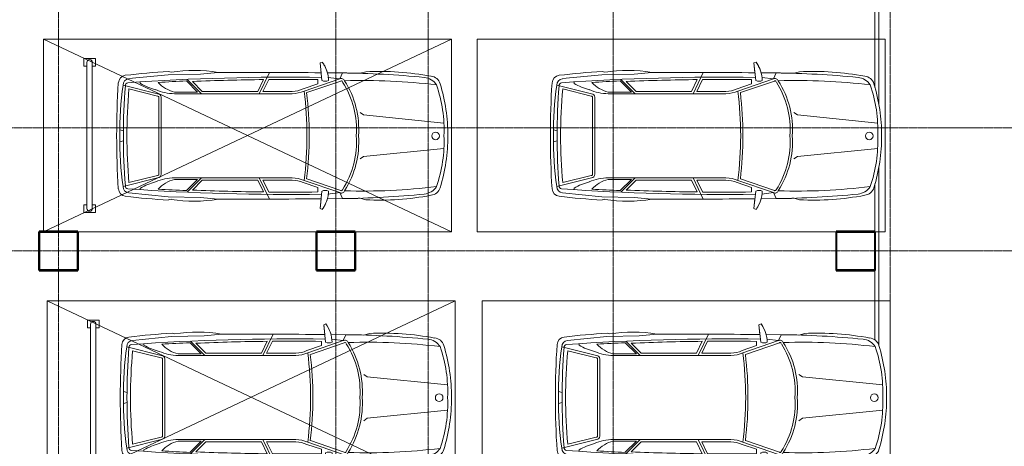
# Model space of a CAD drawing. Header units: millimetres. Extents: x 5617 to 137993, y -10603 to 156644.
# Tile 46 of 79: x 78572 to 91357, y 33962 to 39504. Entities that reach past the tile are written whole.
import ezdxf

# ---------------------------------------------------------------- set-up
doc = ezdxf.new("R2010")
doc.units = ezdxf.units.MM
doc.linetypes.add('ADSK_Линия сетки', pattern=[25, 20, -2.5, 0, -2.5])
doc.linetypes.add('Линия сетки', pattern=[25, 20, -2.5, 0, -2.5])
for name, color, linetype, lineweight in [('Оси', 7, 'Continuous', 9), ('Парковка', 7, 'Continuous', 18), ('Перекрытия', 7, 'Continuous', 18), ('Стены разрез', 7, 'Continuous', 40), ('Элементы узлов', 7, 'Continuous', 18)]:
    doc.layers.add(name, color=color, linetype=linetype, lineweight=lineweight)

# ---------------------------------------------------------------- blocks, each defined once
blk = doc.blocks.new('199_Парковочные места 3 класса и МГН - Средний класс-5604848-МКСС_LB01_-7_650__Кабельные конструкции_Лотки_3')
at = {"layer": 'Парковка', "color": 253, "true_color": 0xaaaaaa}
for p, q in [((0, -5300), (0, 0)), ((0, 0), (2500, 0)), ((2500, 0), (2500, -5300)), ((2500, -5300), (0, -5300))]:
    blk.add_line(p, q, dxfattribs=at)
at = {"layer": 'Элементы узлов', "color": 253, "true_color": 0xaaaaaa}
for p, q in [((984, -1142), (1090, -99)), ((1524, -1142), (1418, -99)), ((422, -1114), (442, -1185)), ((422, -1114), (442, -1185)), ((953, -1186), (984, -1142)), ((1555, -1186), (1524, -1142)), ((2085, -1114), (2065, -1185)), ((2065, -1185), (2085, -1114)), ((436, -1612), (438, -1418)), ((438, -1418), (436, -1612)), ((515, -1453), (438, -1418)), ((515, -1453), (497, -1605)), ((515, -1453), (673, -1914)), ((543, -1440), (693, -1881)), ((1965, -1440), (1814, -1881)), ((1992, -1453), (1835, -1914)), ((1992, -1453), (2070, -1418)), ((1992, -1453), (2011, -1605)), ((2072, -1612), (2070, -1418)), ((2072, -1612), (2070, -1418)), ((298, -1678), (308, -1707)), ((298, -1678), (308, -1707)), ((308, -1707), (536, -1683)), ((308, -1707), (435, -1693)), ((580, -1736), (525, -1736)), ((580, -1736), (645, -1925)), ((1927, -1736), (1863, -1925)), ((1927, -1736), (1983, -1736)), ((2200, -1707), (1972, -1683)), ((2072, -1693), (2200, -1707)), ((2210, -1678), (2200, -1707)), ((2200, -1707), (2210, -1678)), ((678, -2069), (678, -2449)), ((708, -2069), (708, -3598)), ((1800, -2069), (1800, -3598)), ((1830, -2069), (1830, -2449)), ((708, -2497), (432, -2363)), ((678, -2449), (523, -2374)), ((1800, -2497), (2076, -2363)), ((1830, -2449), (1984, -2374)), ((678, -2516), (524, -2441)), ((678, -2516), (678, -3237)), ((1830, -2516), (1984, -2441)), ((1830, -2516), (1830, -3237)), ((453, -3260), (432, -3033)), ((2054, -3260), (2076, -3033)), ((463, -3682), (453, -3260)), ((708, -3249), (522, -3435)), ((688, -3297), (542, -3443)), ((678, -3237), (549, -3366)), ((688, -3297), (688, -3598)), ((1800, -3249), (1986, -3435)), ((1820, -3297), (1820, -3598)), ((1820, -3297), (1966, -3443)), ((1830, -3237), (1959, -3366)), ((2045, -3682), (2054, -3260)), ((419, -3676), (428, -3642)), ((428, -3642), (419, -3676)), ((512, -4192), (463, -3682)), ((1996, -4192), (2045, -3682)), ((2088, -3676), (2079, -3642)), ((2088, -3676), (2079, -3642)), ((708, -3817), (596, -4265)), ((738, -3820), (646, -4189)), ((1254, -3771), (754, -3771)), ((1254, -3801), (754, -3801)), ((1254, -3771), (1754, -3771)), ((1254, -3801), (1754, -3801)), ((1770, -3820), (1862, -4189)), ((1800, -3817), (1912, -4265)), ((574, -4042), (555, -4042)), ((1933, -4042), (1953, -4042)), ((1188, -4261), (1177, -4307)), ((1320, -4261), (1331, -4307))]:
    blk.add_line(p, q, dxfattribs=at)
blk.add_circle((1256, -208), 49.6, dxfattribs=at)
for centre, radius, start, end in [((1254, -2377), 2329, 90.0001, 106.8716), ((1254, -2377), 2329, 90.0001, 106.8716), ((1178, -1869), 1772, 87.5536, 109.2869), ((1254, -2377), 2329, 73.1284, 89.9999), ((1254, -2377), 2329, 73.1284, 89.9999), ((1329, -1869), 1772, 70.7131, 92.4464), ((617, -279), 137, 106.8716, 175.0665), ((617, -279), 137, 106.8716, 175.0665), ((710, -376), 215, 123.1556, 174.2587), ((8358, -1141), 7822, 173.0609, 181.8195), ((1797, -376), 215, 5.7413, 56.8444), ((-5850, -1141), 7822, 358.1805, 6.9391), ((1890, -279), 137, 4.9335, 73.1284), ((1890, -279), 137, 4.9335, 73.1284), ((3991, -937), 3573, 169.195, 182.843), ((3991, -937), 3573, 169.195, 182.843), ((12318, -1543), 11881, 174.2587, 179.4003), ((-9810, -1543), 11881, 0.5997, 5.7413), ((-1483, -937), 3573, 357.157, 10.805), ((-1483, -937), 3573, 357.157, 10.805), ((12318, -1543), 11881, 178.2769, 179.4003), ((1172, -2380), 1175, 86.0181, 122.5623), ((1172, -2380), 1145, 85.9136, 122.5623), ((1335, -2380), 1175, 57.4377, 93.9819), ((1335, -2380), 1145, 57.2304, 94.0864), ((-9810, -1543), 11881, 0.5997, 1.7231), ((555, -1432), 44.9, 110.1373, 207.9235), ((1953, -1432), 44.9, 332.0765, 69.8627), ((555, -1432), 14.9, 110.1373, 214.6567), ((1953, -1432), 14.9, 325.3433, 79.1758), ((546, -2020), 422, 91.3449, 125.9666), ((546, -2020), 422, 105.0802, 125.9666), ((444, -1640), 101, 335.1844, 24.8156), ((2064, -1640), 101, 155.1844, 204.8156), ((1962, -2020), 422, 54.0334, 88.6551), ((1962, -2020), 422, 54.0334, 74.9198), ((122295, -2694), 121864, 179.52958, 180.15962), ((122295, -2694), 121864, 179.52958, 180.15962), ((30000, -2118), 29508, 179.1634, 184.0543), ((30000, -2118), 29478, 179.2582, 180.4979), ((-27492, -2118), 29508, 355.9457, 0.8366), ((-27492, -2118), 29478, 359.5021, 0.7418), ((-119787, -2694), 121864, 359.84038, 0.47042), ((-119787, -2694), 121864, 359.84038, 0.47042), ((1254, -6445), 4567, 82.6909, 97.3089), ((308, -2078), 400, 1.2667, 24.1731), ((1254, -6445), 4597, 82.9964, 97.0033), ((2200, -2078), 400, 155.8269, 178.7333), ((308, -2078), 370, 1.3171, 24.386), ((2200, -2078), 370, 155.614, 178.6829), ((30000, -2118), 29478, 180.6284, 182.4261), ((-27492, -2118), 29478, 357.5739, 359.3716), ((2198, -3346), 1794, 169.9492, 189.4665), ((2198, -3346), 1794, 169.9492, 189.4665), ((310, -3346), 1794, 350.5335, 10.0508), ((310, -3346), 1794, 350.5335, 10.0508), ((30000, -2118), 29488, 182.5757, 183.2896), ((-27492, -2118), 29488, 356.7104, 357.4243), ((9206, -3182), 8801, 183.2167, 186.8835), ((9206, -3182), 8801, 183.2167, 186.8835), ((270, -3492), 431, 312.4417, 345.7397), ((104, -3598), 603, 335.9999, 0.0001), ((2403, -3598), 603, 179.9999, 204.0001), ((2238, -3492), 431, 194.2603, 227.5583), ((-6698, -3182), 8801, 353.1165, 356.7833), ((-6698, -3182), 8801, 353.1165, 356.7833), ((754, -3817), 46.1, 90, 180), ((754, -3817), 16.1, 90, 189.7873), ((1754, -3817), 46.1, 0, 90), ((1754, -3817), 16.1, 350.2127, 90), ((-103, -3648), 783, 329.8554, 345.5814), ((2611, -3648), 783, 194.4186, 210.1446), ((593, -4184), 81.1, 185.6929, 272.4229), ((600, -4202), 33.8, 184.0543, 277.095), ((1254, 2689), 6905, 264.9489, 275.0511), ((1908, -4202), 33.8, 262.905, 355.9457), ((1915, -4184), 81.1, 267.5771, 354.3071), ((571, -4224), 103, 186.8835, 266.3593), ((571, -4224), 103, 186.8835, 266.3593), ((1250, 6442), 10791, 266.3593, 270.0213), ((1250, 6442), 10791, 266.3593, 270.0213), ((1185, -180), 4128, 261.7908, 270.9499), ((1254, 3792), 8054, 265.3719, 274.6281), ((1322, -180), 4128, 269.0501, 278.2092), ((1258, 6442), 10791, 269.9787, 273.6407), ((1258, 6442), 10791, 269.9787, 273.6407), ((1937, -4224), 103, 273.6407, 353.1165), ((1937, -4224), 103, 273.6407, 353.1165)]:
    blk.add_arc(centre, radius, start, end, dxfattribs=at)
blk = doc.blocks.new('199_Парковочные места 3 класса и МГН - Средний класс-5604847-МКСС_LB01_-7_650__Кабельные конструкции_Лотки_3')
at = {"layer": 'Парковка', "color": 253, "true_color": 0xaaaaaa}
for p, q in [((0, -5300), (2500, 0)), ((0, 0), (2500, -5300)), ((0, -5300), (0, 0)), ((0, 0), (2500, 0)), ((2500, 0), (2500, -5300)), ((250, -4625), (250, -4775)), ((250, -4625), (350, -4625)), ((300, -4665), (2200, -4665)), ((350, -4625), (350, -4665)), ((2150, -4625), (2150, -4665)), ((2150, -4625), (2250, -4625)), ((2250, -4625), (2250, -4775)), ((250, -4775), (350, -4775)), ((300, -4735), (2200, -4735)), ((350, -4735), (350, -4775)), ((2150, -4735), (2150, -4775)), ((2150, -4775), (2250, -4775)), ((2500, -5300), (0, -5300))]:
    blk.add_line(p, q, dxfattribs=at)
for centre, start, end in [((300, -4700), 90, 270), ((2200, -4700), 270, 90)]:
    blk.add_arc(centre, 35, start, end, dxfattribs=at)
at = {"layer": 'Элементы узлов', "color": 253, "true_color": 0xaaaaaa}
for p, q in [((984, -1142), (1090, -99)), ((1524, -1142), (1418, -99)), ((422, -1114), (442, -1185)), ((422, -1114), (442, -1185)), ((953, -1186), (984, -1142)), ((1555, -1186), (1524, -1142)), ((2085, -1114), (2065, -1185)), ((2065, -1185), (2085, -1114)), ((436, -1612), (438, -1418)), ((438, -1418), (436, -1612)), ((515, -1453), (438, -1418)), ((515, -1453), (497, -1605)), ((515, -1453), (673, -1914)), ((543, -1440), (693, -1881)), ((1965, -1440), (1814, -1881)), ((1992, -1453), (1835, -1914)), ((1992, -1453), (2070, -1418)), ((1992, -1453), (2011, -1605)), ((2072, -1612), (2070, -1418)), ((2072, -1612), (2070, -1418)), ((298, -1678), (308, -1707)), ((298, -1678), (308, -1707)), ((308, -1707), (536, -1683)), ((308, -1707), (435, -1693)), ((580, -1736), (525, -1736)), ((580, -1736), (645, -1925)), ((1927, -1736), (1863, -1925)), ((1927, -1736), (1983, -1736)), ((2200, -1707), (1972, -1683)), ((2072, -1693), (2200, -1707)), ((2210, -1678), (2200, -1707)), ((2200, -1707), (2210, -1678)), ((678, -2069), (678, -2449)), ((708, -2069), (708, -3598)), ((1800, -2069), (1800, -3598)), ((1830, -2069), (1830, -2449)), ((708, -2497), (432, -2363)), ((678, -2449), (523, -2374)), ((1800, -2497), (2076, -2363)), ((1830, -2449), (1984, -2374)), ((678, -2516), (524, -2441)), ((678, -2516), (678, -3237)), ((1830, -2516), (1984, -2441)), ((1830, -2516), (1830, -3237)), ((453, -3260), (432, -3033)), ((2054, -3260), (2076, -3033)), ((463, -3682), (453, -3260)), ((708, -3249), (522, -3435)), ((688, -3297), (542, -3443)), ((678, -3237), (549, -3366)), ((688, -3297), (688, -3598)), ((1800, -3249), (1986, -3435)), ((1820, -3297), (1820, -3598)), ((1820, -3297), (1966, -3443)), ((1830, -3237), (1959, -3366)), ((2045, -3682), (2054, -3260)), ((419, -3676), (428, -3642)), ((428, -3642), (419, -3676)), ((512, -4192), (463, -3682)), ((1996, -4192), (2045, -3682)), ((2088, -3676), (2079, -3642)), ((2088, -3676), (2079, -3642)), ((708, -3817), (596, -4265)), ((738, -3820), (646, -4189)), ((1254, -3771), (754, -3771)), ((1254, -3801), (754, -3801)), ((1254, -3771), (1754, -3771)), ((1254, -3801), (1754, -3801)), ((1770, -3820), (1862, -4189)), ((1800, -3817), (1912, -4265)), ((574, -4042), (555, -4042)), ((1933, -4042), (1953, -4042)), ((1188, -4261), (1177, -4307)), ((1320, -4261), (1331, -4307))]:
    blk.add_line(p, q, dxfattribs=at)
blk.add_circle((1256, -208), 49.6, dxfattribs=at)
for centre, radius, start, end in [((1254, -2377), 2329, 90.0001, 106.8716), ((1254, -2377), 2329, 90.0001, 106.8716), ((1178, -1869), 1772, 87.5536, 109.2869), ((1254, -2377), 2329, 73.1284, 89.9999), ((1254, -2377), 2329, 73.1284, 89.9999), ((1329, -1869), 1772, 70.7131, 92.4464), ((617, -279), 137, 106.8716, 175.0665), ((617, -279), 137, 106.8716, 175.0665), ((710, -376), 215, 123.1556, 174.2587), ((8358, -1141), 7822, 173.0609, 181.8195), ((1797, -376), 215, 5.7413, 56.8444), ((-5850, -1141), 7822, 358.1805, 6.9391), ((1890, -279), 137, 4.9335, 73.1284), ((1890, -279), 137, 4.9335, 73.1284), ((3991, -937), 3573, 169.195, 182.843), ((3991, -937), 3573, 169.195, 182.843), ((12318, -1543), 11881, 174.2587, 179.4003), ((-9810, -1543), 11881, 0.5997, 5.7413), ((-1483, -937), 3573, 357.157, 10.805), ((-1483, -937), 3573, 357.157, 10.805), ((12318, -1543), 11881, 178.2769, 179.4003), ((1172, -2380), 1175, 86.0181, 122.5623), ((1172, -2380), 1145, 85.9136, 122.5623), ((1335, -2380), 1175, 57.4377, 93.9819), ((1335, -2380), 1145, 57.2304, 94.0864), ((-9810, -1543), 11881, 0.5997, 1.7231), ((555, -1432), 44.9, 110.1373, 207.9235), ((1953, -1432), 44.9, 332.0765, 69.8627), ((555, -1432), 14.9, 110.1373, 214.6567), ((1953, -1432), 14.9, 325.3433, 79.1758), ((546, -2020), 422, 91.3449, 125.9666), ((546, -2020), 422, 105.0802, 125.9666), ((444, -1640), 101, 335.1844, 24.8156), ((2064, -1640), 101, 155.1844, 204.8156), ((1962, -2020), 422, 54.0334, 88.6551), ((1962, -2020), 422, 54.0334, 74.9198), ((122295, -2694), 121864, 179.52958, 180.15962), ((122295, -2694), 121864, 179.52958, 180.15962), ((30000, -2118), 29508, 179.1634, 184.0543), ((30000, -2118), 29478, 179.2582, 180.4979), ((-27492, -2118), 29508, 355.9457, 0.8366), ((-27492, -2118), 29478, 359.5021, 0.7418), ((-119787, -2694), 121864, 359.84038, 0.47042), ((-119787, -2694), 121864, 359.84038, 0.47042), ((1254, -6445), 4567, 82.6909, 97.3089), ((308, -2078), 400, 1.2667, 24.1731), ((1254, -6445), 4597, 82.9964, 97.0033), ((2200, -2078), 400, 155.8269, 178.7333), ((308, -2078), 370, 1.3171, 24.386), ((2200, -2078), 370, 155.614, 178.6829), ((30000, -2118), 29478, 180.6284, 182.4261), ((-27492, -2118), 29478, 357.5739, 359.3716), ((2198, -3346), 1794, 169.9492, 189.4665), ((2198, -3346), 1794, 169.9492, 189.4665), ((310, -3346), 1794, 350.5335, 10.0508), ((310, -3346), 1794, 350.5335, 10.0508), ((30000, -2118), 29488, 182.5757, 183.2896), ((-27492, -2118), 29488, 356.7104, 357.4243), ((9206, -3182), 8801, 183.2167, 186.8835), ((9206, -3182), 8801, 183.2167, 186.8835), ((270, -3492), 431, 312.4417, 345.7397), ((104, -3598), 603, 335.9999, 0.0001), ((2403, -3598), 603, 179.9999, 204.0001), ((2238, -3492), 431, 194.2603, 227.5583), ((-6698, -3182), 8801, 353.1165, 356.7833), ((-6698, -3182), 8801, 353.1165, 356.7833), ((754, -3817), 46.1, 90, 180), ((754, -3817), 16.1, 90, 189.7873), ((1754, -3817), 46.1, 0, 90), ((1754, -3817), 16.1, 350.2127, 90), ((-103, -3648), 783, 329.8554, 345.5814), ((2611, -3648), 783, 194.4186, 210.1446), ((593, -4184), 81.1, 185.6929, 272.4229), ((600, -4202), 33.8, 184.0543, 277.095), ((1254, 2689), 6905, 264.9489, 275.0511), ((1908, -4202), 33.8, 262.905, 355.9457), ((1915, -4184), 81.1, 267.5771, 354.3071), ((571, -4224), 103, 186.8835, 266.3593), ((571, -4224), 103, 186.8835, 266.3593), ((1250, 6442), 10791, 266.3593, 270.0213), ((1250, 6442), 10791, 266.3593, 270.0213), ((1185, -180), 4128, 261.7908, 270.9499), ((1254, 3792), 8054, 265.3719, 274.6281), ((1322, -180), 4128, 269.0501, 278.2092), ((1258, 6442), 10791, 269.9787, 273.6407), ((1258, 6442), 10791, 269.9787, 273.6407), ((1937, -4224), 103, 273.6407, 353.1165), ((1937, -4224), 103, 273.6407, 353.1165)]:
    blk.add_arc(centre, radius, start, end, dxfattribs=at)
blk = doc.blocks.new('135_SLK_GD_AR_rvt-1-МКСС_LB01_-7_650__Кабельные конструкции_Лотки_3')
at = {"layer": 'Перекрытия', "color": 253, "true_color": 0xaaaaaa}
for p, q in [((75350, 38622), (75350, 39650)), ((75400, 39650), (75400, 38402)), ((75400, 37591), (75400, 35276)), ((75350, 36750), (75350, 37370)), ((64500, 36250), (64500, 36750)), ((64500, 36750), (65000, 36750)), ((65000, 36750), (65000, 36250)), ((68100, 36250), (68100, 36750)), ((68100, 36750), (68600, 36750)), ((68600, 36750), (68600, 36250)), ((74850, 36250), (74850, 36750)), ((74850, 36750), (75350, 36750)), ((65000, 36250), (64500, 36250)), ((68600, 36250), (68100, 36250)), ((75350, 36250), (74850, 36250)), ((75350, 35343), (75350, 36250))]:
    blk.add_line(p, q, dxfattribs=at)
at = {"layer": 'Стены разрез', "color": 253, "true_color": 0xaaaaaa}
for p, q in [((65002, 36752), (64498, 36752)), ((64498, 36752), (64498, 36750)), ((64498, 36750), (64498, 36250)), ((64500, 36750), (65000, 36750)), ((64500, 36250), (64500, 36750)), ((65000, 36750), (65000, 36250)), ((65002, 36750), (65002, 36752)), ((65002, 36248), (65002, 36750)), ((68602, 36752), (68098, 36752)), ((68098, 36752), (68098, 36750)), ((68098, 36750), (68098, 36250)), ((68100, 36750), (68600, 36750)), ((68100, 36250), (68100, 36750)), ((68600, 36750), (68600, 36250)), ((68602, 36750), (68602, 36752)), ((68602, 36248), (68602, 36750)), ((75352, 36752), (74848, 36752)), ((74848, 36752), (74848, 36750)), ((74848, 36750), (74848, 36250)), ((74850, 36750), (75350, 36750)), ((74850, 36250), (74850, 36750)), ((75350, 36750), (75350, 36250)), ((75352, 36750), (75352, 36752)), ((75352, 36248), (75352, 36750)), ((64498, 36250), (64498, 36248)), ((64498, 36248), (65000, 36248)), ((65000, 36250), (64500, 36250)), ((65000, 36248), (65002, 36248)), ((68098, 36250), (68098, 36248)), ((68098, 36248), (68600, 36248)), ((68600, 36250), (68100, 36250)), ((68600, 36248), (68602, 36248)), ((74848, 36250), (74848, 36248)), ((74848, 36248), (75350, 36248)), ((75350, 36250), (74850, 36250)), ((75350, 36248), (75352, 36248))]:
    blk.add_line(p, q, dxfattribs=at)
at = {"layer": 'Парковка', "color": 253, "lineweight": 18, "true_color": 0xaaaaaa, "rotation": 269.9999999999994}
for name, p in [('199_Парковочные места 3 класса и МГН - Средний класс-5604847-МКСС_LB01_-7_650__Кабельные конструкции_Лотки_3', (69853, 39250)), ('199_Парковочные места 3 класса и МГН - Средний класс-5604848-МКСС_LB01_-7_650__Кабельные конструкции_Лотки_3', (75485, 39250)), ('199_Парковочные места 3 класса и МГН - Средний класс-5604847-МКСС_LB01_-7_650__Кабельные конструкции_Лотки_3', (69900, 35850)), ('199_Парковочные места 3 класса и МГН - Средний класс-5604848-МКСС_LB01_-7_650__Кабельные конструкции_Лотки_3', (75550, 35850))]:
    blk.add_blockref(name, p, dxfattribs=at)

msp = doc.modelspace()

# ---------------------------------------------------------------- linework, layer by layer
at = {"layer": 'Оси', "linetype": 'Линия сетки'}
for p, q in [((79076.5, -9728.2), (79076.5, 57523)), ((82676.5, -9728.2), (82676.5, 57523)), ((83876.5, -9728.2), (83876.5, 57523)), ((86276.5, -9728.2), (86276.5, 57523)), ((89876.5, -9728.2), (89876.5, 57523))]:
    msp.add_line(p, q, dxfattribs=at)
at = {"layer": 'Оси', "linetype": 'ADSK_Линия сетки'}
for p, q in [((105516.8, 38100), (28647.1, 38100)), ((105516.8, 36500), (28647.1, 36500))]:
    msp.add_line(p, q, dxfattribs=at)

# ---------------------------------------------------------------- block references
at = {"lineweight": 5}
msp.add_blockref('135_SLK_GD_AR_rvt-1-МКСС_LB01_-7_650__Кабельные конструкции_Лотки_3', (14326.5, 0), dxfattribs=at)

doc.saveas('drawing.dxf')
